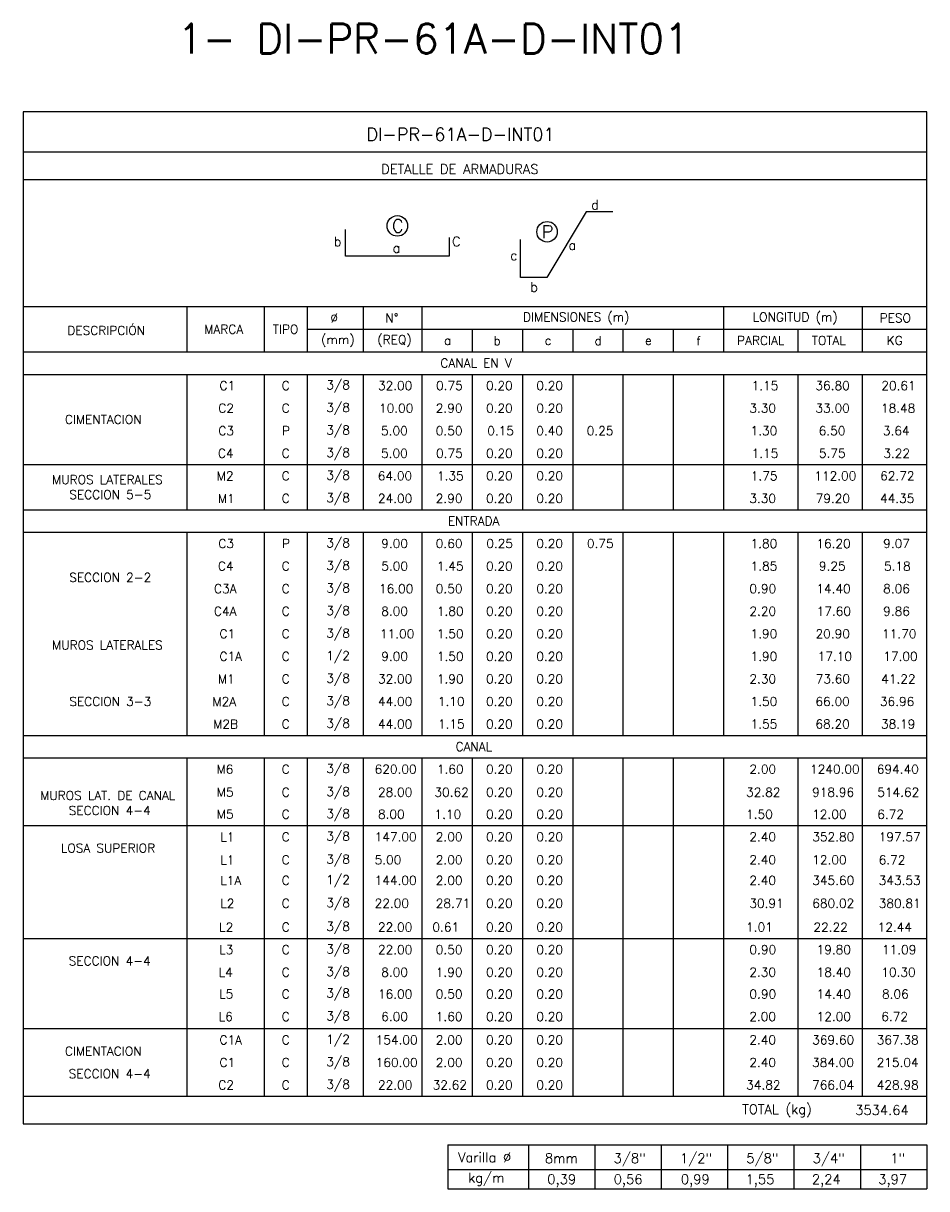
# Model space of a CAD drawing. Header units: metres. Extents: x -260 to 410, y 23 to 160.
# Tile 1 of 16: x -260 to -234, y 48 to 81. Entities that reach past the tile are written whole.
import ezdxf
from ezdxf.enums import TextEntityAlignment as Align

# ---------------------------------------------------------------- set-up
doc = ezdxf.new("R2010")
doc.units = ezdxf.units.M
for name, color, linetype in [('XREF-SE-CUADROS DE DESPIECE - HUAURA_PQT4$0$21', 3, 'Continuous'), ('XREF-SE-CUADROS DE DESPIECE - HUAURA_PQT4$0$21C', 3, 'Continuous'), ('XREF-SE-CUADROS DE DESPIECE - HUAURA_PQT4$0$23', 2, 'Continuous'), ('XREF-SE-CUADROS DE DESPIECE - HUAURA_PQT4$0$S-ANNO-TEXT', 7, 'Continuous'), ('XREF-SE-CUADROS DE DESPIECE - HUAURA_PQT4$0$S-LNWK-0006', 1, 'Continuous')]:
    doc.layers.add(name, color=color, linetype=linetype)
doc.styles.add('XREF-SE-CUADROS DE DESPIECE - HUAURA_PQT4$0$ROMANS-SP', font='romans.shx', dxfattribs={"width": 0.7})
doc.styles.add('XREF-SE-CUADROS DE DESPIECE - HUAURA_PQT4$0$TEGEPSA 100', font='romans.shx')

# ---------------------------------------------------------------- blocks, each defined once
blk = doc.blocks.new('XREF-SE-CUADROS DE DESPIECE - HUAURA_PQT4')
at = {"layer": 'XREF-SE-CUADROS DE DESPIECE - HUAURA_PQT4$0$21'}
for p, q in [((-255.157, 72.91), (-255.157, 71.643)), ((-252.99, 72.91), (-252.99, 71.643)), ((-251.778, 72.91), (-251.778, 71.643)), ((-250.208, 72.91), (-250.208, 71.643)), ((-248.558, 72.91), (-248.558, 71.643)), ((-240.091, 72.91), (-240.091, 71.643)), ((-236.196, 72.91), (-236.196, 71.643)), ((-251.778, 72.276), (-234.387, 72.276)), ((-247.147, 72.276), (-247.147, 71.643)), ((-245.736, 72.276), (-245.736, 71.643)), ((-244.325, 72.276), (-244.325, 71.643)), ((-242.914, 72.276), (-242.914, 71.643)), ((-241.502, 72.276), (-241.502, 71.643)), ((-238.005, 72.276), (-238.005, 71.643)), ((-259.747, 71.643), (-234.387, 71.643)), ((-259.747, 71.01), (-234.387, 71.01)), ((-255.157, 71.01), (-255.157, 67.21)), ((-252.99, 71.01), (-252.99, 67.21)), ((-251.778, 71.01), (-251.778, 67.21)), ((-250.208, 71.01), (-250.208, 67.21)), ((-248.558, 71.01), (-248.558, 67.21)), ((-247.147, 71.01), (-247.147, 67.21)), ((-245.736, 71.01), (-245.736, 67.21)), ((-244.325, 71.01), (-244.325, 67.21)), ((-242.914, 71.01), (-242.914, 67.21)), ((-241.502, 71.01), (-241.502, 67.21)), ((-240.091, 71.01), (-240.091, 67.21)), ((-238.005, 71.01), (-238.005, 67.21)), ((-236.196, 71.01), (-236.196, 67.21)), ((-259.747, 68.476), (-234.387, 68.476)), ((-259.747, 67.21), (-234.387, 67.21)), ((-259.747, 66.576), (-234.387, 66.576)), ((-255.157, 66.576), (-255.157, 60.876)), ((-252.99, 66.576), (-252.99, 60.876)), ((-251.778, 66.576), (-251.778, 60.876)), ((-250.208, 66.576), (-250.208, 60.876)), ((-248.558, 66.576), (-248.558, 60.876)), ((-247.147, 66.576), (-247.147, 60.876)), ((-245.736, 66.576), (-245.736, 60.876)), ((-244.325, 66.576), (-244.325, 60.876)), ((-242.914, 66.576), (-242.914, 60.876)), ((-241.502, 66.576), (-241.502, 60.876)), ((-240.091, 66.576), (-240.091, 60.876)), ((-238.005, 66.576), (-238.005, 60.876)), ((-236.196, 66.576), (-236.196, 60.876)), ((-259.747, 60.876), (-234.387, 60.876)), ((-259.747, 60.243), (-234.387, 60.243)), ((-255.157, 60.243), (-255.157, 50.743)), ((-252.99, 60.243), (-252.99, 50.743)), ((-251.778, 60.243), (-251.778, 50.743)), ((-250.208, 60.243), (-250.208, 50.743)), ((-248.558, 60.243), (-248.558, 50.743)), ((-247.147, 60.243), (-247.147, 50.743)), ((-245.736, 60.243), (-245.736, 50.743)), ((-244.325, 60.243), (-244.325, 50.743)), ((-242.914, 60.243), (-242.914, 50.743)), ((-241.502, 60.243), (-241.502, 50.743)), ((-240.091, 60.243), (-240.091, 50.743)), ((-238.005, 60.243), (-238.005, 50.743)), ((-236.196, 60.243), (-236.196, 50.743)), ((-259.747, 58.343), (-234.387, 58.343)), ((-259.747, 55.176), (-234.387, 55.176)), ((-259.747, 52.643), (-234.387, 52.643)), ((-259.747, 50.743), (-234.387, 50.743)), ((-245.563, 49.378), (-245.563, 48.15)), ((-243.701, 49.378), (-243.701, 48.15)), ((-241.838, 49.378), (-241.838, 48.15)), ((-239.975, 49.378), (-239.975, 48.15)), ((-238.113, 49.378), (-238.113, 48.15)), ((-236.25, 49.378), (-236.25, 48.15)), ((-247.829, 48.69), (-234.387, 48.69))]:
    blk.add_line(p, q, dxfattribs=at)
at = {"layer": 'XREF-SE-CUADROS DE DESPIECE - HUAURA_PQT4$0$21C'}
for centre in [(-249.247, 75.177), (-245.044, 75.012)]:
    blk.add_circle(centre, 0.288, dxfattribs=at)
at = {"layer": 'XREF-SE-CUADROS DE DESPIECE - HUAURA_PQT4$0$23'}
for p, q in [((-259.747, 72.91), (-234.387, 72.91)), ((-259.747, 49.969), (-234.387, 49.969)), ((-247.829, 49.378), (-247.829, 48.15)), ((-247.829, 49.378), (-234.387, 49.378)), ((-247.829, 49.378), (-247.829, 48.15)), ((-234.387, 49.378), (-234.387, 48.15)), ((-247.829, 48.15), (-234.387, 48.15))]:
    blk.add_line(p, q, dxfattribs=at)
for points in [[(-234.387, 49.969), (-234.387, 78.38), (-259.747, 78.38), (-259.747, 49.969)], [(-234.387, 77.244), (-259.747, 77.244)], [(-234.387, 76.474), (-259.747, 76.474)]]:
    blk.add_lwpolyline(points, dxfattribs=at)
at = {"layer": 'XREF-SE-CUADROS DE DESPIECE - HUAURA_PQT4$0$S-LNWK-0006', "flags": 128}
blk.add_lwpolyline([(-243.196, 75.568), (-243.949, 75.568), (-245.054, 73.731), (-245.791, 73.731), (-245.791, 74.798)], dxfattribs=at)
at = {"layer": 'XREF-SE-CUADROS DE DESPIECE - HUAURA_PQT4$0$S-LNWK-0006'}
blk.add_lwpolyline([(-247.789, 74.848), (-247.789, 74.338, -0.414214), (-247.803, 74.325), (-250.699, 74.325), (-250.699, 75.076)], format="xyb", dxfattribs=at)
at = {"style": 'XREF-SE-CUADROS DE DESPIECE - HUAURA_PQT4$0$TEGEPSA 100'}
for s, p in [('Ø', (-251.127, 72.468)), ('N°', (-249.582, 72.468)), ('DIMENSIONES (m)', (-245.72, 72.494)), ('LONGITUD (m)', (-239.274, 72.494)), ('PESO', (-235.709, 72.468)), ('DESCRIPCIÓN', (-258.512, 72.116)), ('MARCA', (-254.668, 72.151)), ('TIPO', (-252.745, 72.151)), ('(mm)', (-251.387, 71.863)), ('(REQ)', (-249.807, 71.861)), ('a', (-247.938, 71.837)), ('b', (-246.548, 71.83)), ('c', (-245.111, 71.837)), ('d', (-243.713, 71.83)), ('e', (-242.298, 71.837)), ('f', (-240.853, 71.826)), ('PARCIAL', (-239.711, 71.835)), ('TOTAL', (-237.611, 71.835)), ('KG', (-235.508, 71.835)), ('C1', (-254.24, 70.567)), ('C', (-252.493, 70.568)), ('3/8', (-251.243, 70.587)), ('32.00', (-249.792, 70.568)), ('0.75', (-248.16, 70.568)), ('0.20', (-246.757, 70.568)), ('0.20', (-245.346, 70.568)), ('1.15', (-239.301, 70.567)), ('36.80', (-237.51, 70.568)), ('20.61', (-235.661, 70.567)), ('C2', (-254.273, 69.935)), ('C', (-252.493, 69.935)), ('3/8', (-251.243, 69.953)), ('10.00', (-249.761, 69.934)), ('2.90', (-248.168, 69.935)), ('0.20', (-246.757, 69.935)), ('0.20', (-245.346, 69.935)), ('3.30', (-239.365, 69.935)), ('33.00', (-237.51, 69.935)), ('18.48', (-235.672, 69.934)), ('CIMENTACION', (-258.579, 69.618)), ('C3', (-254.271, 69.301)), ('P', (-252.486, 69.301)), ('3/8', (-251.243, 69.32)), ('5.00', (-249.704, 69.301)), ('0.50', (-248.168, 69.301)), ('0.15', (-246.724, 69.301)), ('0.40', (-245.349, 69.301)), ('0.25', (-243.93, 69.301)), ('1.30', (-239.334, 69.301)), ('6.50', (-237.418, 69.301)), ('3.64', (-235.617, 69.301)), ('C4', (-254.285, 68.668)), ('C', (-252.493, 68.668)), ('3/8', (-251.243, 68.687)), ('5.00', (-249.704, 68.668)), ('0.75', (-248.16, 68.668)), ('0.20', (-246.757, 68.668)), ('0.20', (-245.346, 68.668)), ('1.15', (-239.301, 68.667)), ('5.75', (-237.414, 68.67)), ('3.22', (-235.604, 68.668)), ('MUROS LATERALES', (-258.94, 67.929)), ('M2', (-254.317, 68.033)), ('C', (-252.493, 68.035)), ('3/8', (-251.243, 68.053)), ('64.00', (-249.796, 68.035)), ('1.35', (-248.134, 68.034)), ('0.20', (-246.757, 68.035)), ('0.20', (-245.346, 68.035)), ('1.75', (-239.326, 68.034)), ('112.00', (-237.542, 68.034)), ('62.72', (-235.694, 68.035)), ('SECCION 5-5', (-258.457, 67.508)), ('M1', (-254.284, 67.399)), ('C', (-252.493, 67.401)), ('3/8', (-251.243, 67.42)), ('24.00', (-249.793, 67.401)), ('2.90', (-248.168, 67.401)), ('0.20', (-246.757, 67.401)), ('0.20', (-245.346, 67.401)), ('3.30', (-239.365, 67.401)), ('79.20', (-237.503, 67.401)), ('44.35', (-235.696, 67.401)), ('3/8', (-251.243, 66.153)), ('C3', (-254.271, 66.135)), ('P', (-252.486, 66.135)), ('9.00', (-249.7, 66.135)), ('0.60', (-248.168, 66.135)), ('0.25', (-246.752, 66.135)), ('0.20', (-245.346, 66.135)), ('0.75', (-243.927, 66.135)), ('1.80', (-239.334, 66.134)), ('16.20', (-237.484, 66.134)), ('9.07', (-235.609, 66.135)), ('C4', (-254.285, 65.501)), ('C', (-252.493, 65.501)), ('3/8', (-251.243, 65.52)), ('5.00', (-249.697, 65.501)), ('0.20', (-246.757, 65.501)), ('0.20', (-245.346, 65.501)), ('9.25', (-237.414, 65.501)), ('SECCION 2-2', (-258.458, 65.185)), ('1.45', (-248.137, 65.501)), ('1.85', (-239.329, 65.501)), ('5.18', (-235.586, 65.5)), ('C3A', (-254.393, 64.868)), ('C', (-252.493, 64.868)), ('3/8', (-251.243, 64.887)), ('16.00', (-249.761, 64.867)), ('0.50', (-248.168, 64.868)), ('0.20', (-246.757, 64.868)), ('0.20', (-245.346, 64.868)), ('0.90', (-239.363, 64.868)), ('14.40', (-237.484, 64.867)), ('8.06', (-235.609, 64.868)), ('C4A', (-254.396, 64.235)), ('C', (-252.493, 64.235)), ('3/8', (-251.243, 64.253)), ('8.00', (-249.7, 64.235)), ('1.80', (-248.139, 64.234)), ('0.20', (-246.757, 64.235)), ('0.20', (-245.346, 64.235)), ('2.20', (-239.364, 64.235)), ('17.60', (-237.476, 64.234)), ('9.86', (-235.609, 64.235)), ('C1', (-254.24, 63.601)), ('C', (-252.493, 63.601)), ('3/8', (-251.243, 63.62)), ('11.00', (-249.733, 63.601)), ('1.50', (-248.139, 63.601)), ('0.20', (-246.757, 63.601)), ('0.20', (-245.346, 63.601)), ('1.90', (-239.334, 63.601)), ('20.90', (-237.508, 63.601)), ('11.70', (-235.639, 63.601)), ('MUROS LATERALES', (-258.94, 63.285)), ('C1A', (-254.24, 62.967)), ('C', (-252.493, 62.968)), ('1/2', (-251.243, 62.987)), ('9.00', (-249.699, 62.968)), ('1.50', (-248.139, 62.967)), ('0.20', (-246.757, 62.968)), ('0.20', (-245.346, 62.968)), ('1.90', (-239.334, 62.967)), ('17.10', (-237.447, 62.967)), ('17.00', (-235.607, 62.968)), ('M1', (-254.284, 62.332)), ('C', (-252.493, 62.335)), ('3/8', (-251.243, 62.353)), ('32.00', (-249.792, 62.335)), ('1.90', (-248.139, 62.334)), ('0.20', (-246.757, 62.335)), ('0.20', (-245.346, 62.335)), ('2.30', (-239.364, 62.335)), ('73.60', (-237.503, 62.335)), ('41.22', (-235.665, 62.333)), ('SECCION 3-3', (-258.456, 61.701)), ('M2A', (-254.437, 61.699)), ('C', (-252.493, 61.701)), ('3/8', (-251.243, 61.72)), ('44.00', (-249.792, 61.701)), ('1.10', (-248.111, 61.701)), ('0.20', (-246.757, 61.701)), ('0.20', (-245.346, 61.701)), ('1.50', (-239.334, 61.701)), ('66.00', (-237.51, 61.701)), ('36.96', (-235.702, 61.701)), ('M2B', (-254.417, 61.066)), ('C', (-252.493, 61.068)), ('3/8', (-251.243, 61.087)), ('44.00', (-249.792, 61.068)), ('1.15', (-248.106, 61.067)), ('0.20', (-246.757, 61.068)), ('0.20', (-245.346, 61.068)), ('1.55', (-239.329, 61.067)), ('68.20', (-237.51, 61.068)), ('38.19', (-235.672, 61.067)), ('M6', (-254.323, 59.801)), ('C', (-252.493, 59.801)), ('3/8', (-251.243, 59.82)), ('620.00', (-249.885, 59.801)), ('1.60', (-248.139, 59.801)), ('0.20', (-246.757, 59.801)), ('0.20', (-245.346, 59.801)), ('2.00', (-239.364, 59.801)), ('1240.00', (-237.662, 59.801)), ('694.40', (-235.787, 59.801)), ('MUROS LAT. DE CANAL', (-259.274, 59.062)), ('M5', (-254.317, 59.156)), ('C', (-252.493, 59.154)), ('3/8', (-251.243, 59.172)), ('28.00', (-249.791, 59.154)), ('30.62', (-248.205, 59.153)), ('0.20', (-246.757, 59.154)), ('0.20', (-245.346, 59.154)), ('32.82', (-239.457, 59.154)), ('918.96', (-237.603, 59.154)), ('514.62', (-235.776, 59.153)), ('SECCION 4-4', (-258.473, 58.641)), ('M5', (-254.317, 58.537)), ('C', (-252.493, 58.535)), ('3/8', (-251.243, 58.553)), ('8.00', (-249.791, 58.535)), ('1.10', (-248.205, 58.534)), ('0.20', (-246.757, 58.535)), ('0.20', (-245.346, 58.535)), ('1.50', (-239.457, 58.535)), ('12.00', (-237.603, 58.535)), ('6.72', (-235.776, 58.534)), ('L1', (-254.217, 57.899)), ('C', (-252.493, 57.901)), ('3/8', (-251.243, 57.92)), ('147.00', (-249.884, 57.901)), ('2.00', (-248.168, 57.901)), ('0.20', (-246.757, 57.901)), ('0.20', (-245.346, 57.901)), ('2.40', (-239.366, 57.901)), ('352.80', (-237.6, 57.901)), ('197.57', (-235.734, 57.901)), ('LOSA SUPERIOR', (-258.692, 57.585)), ('L1', (-254.217, 57.253)), ('C', (-252.493, 57.256)), ('3/8', (-251.243, 57.275)), ('5.00', (-249.884, 57.256)), ('2.00', (-248.168, 57.256)), ('0.20', (-246.757, 57.256)), ('0.20', (-245.346, 57.256)), ('2.40', (-239.366, 57.256)), ('12.00', (-237.6, 57.256)), ('6.72', (-235.734, 57.255)), ('L1A', (-254.217, 56.676)), ('C', (-252.493, 56.679)), ('1/2', (-251.243, 56.697)), ('144.00', (-249.884, 56.679)), ('2.00', (-248.168, 56.679)), ('0.20', (-246.757, 56.679)), ('0.20', (-245.346, 56.679)), ('2.40', (-239.366, 56.679)), ('345.60', (-237.6, 56.679)), ('343.53', (-235.734, 56.678)), ('L2', (-254.217, 56.032)), ('C', (-252.493, 56.035)), ('3/8', (-251.243, 56.053)), ('22.00', (-249.884, 56.035)), ('28.71', (-248.168, 56.035)), ('0.20', (-246.757, 56.035)), ('0.20', (-245.346, 56.035)), ('30.91', (-239.366, 56.035)), ('680.02', (-237.6, 56.035)), ('380.81', (-235.734, 56.034)), ('L2', (-254.25, 55.366)), ('C', (-252.493, 55.368)), ('3/8', (-251.243, 55.387)), ('22.00', (-249.791, 55.368)), ('0.61', (-248.262, 55.368)), ('0.20', (-246.757, 55.368)), ('0.20', (-245.346, 55.368)), ('1.01', (-239.457, 55.368)), ('22.22', (-237.566, 55.367)), ('12.44', (-235.765, 55.367)), ('L3', (-254.249, 54.735)), ('C', (-252.493, 54.735)), ('3/8', (-251.243, 54.753)), ('22.00', (-249.791, 54.735)), ('0.50', (-248.168, 54.735)), ('0.20', (-246.757, 54.735)), ('0.20', (-245.346, 54.735)), ('0.90', (-239.363, 54.735)), ('19.80', (-237.478, 54.734)), ('11.09', (-235.641, 54.734)), ('SECCION 4-4', (-258.473, 54.418)), ('L4', (-254.263, 54.101)), ('C', (-252.493, 54.101)), ('3/8', (-251.243, 54.12)), ('8.00', (-249.7, 54.101)), ('1.90', (-248.168, 54.101)), ('0.20', (-246.757, 54.101)), ('0.20', (-245.346, 54.101)), ('2.30', (-239.366, 54.101)), ('18.40', (-237.478, 54.101)), ('10.30', (-235.662, 54.101)), ('L5', (-254.249, 53.489)), ('C', (-252.493, 53.489)), ('3/8', (-251.243, 53.516)), ('16.00', (-249.791, 53.489)), ('0.50', (-248.168, 53.489)), ('0.20', (-246.757, 53.489)), ('0.20', (-245.346, 53.489)), ('0.90', (-239.363, 53.489)), ('14.40', (-237.478, 53.489)), ('8.06', (-235.641, 53.489)), ('L6', (-254.263, 52.856)), ('C', (-252.493, 52.856)), ('3/8', (-251.243, 52.875)), ('6.00', (-249.7, 52.856)), ('1.60', (-248.168, 52.856)), ('0.20', (-246.757, 52.856)), ('0.20', (-245.346, 52.856)), ('2.00', (-239.366, 52.856)), ('12.00', (-237.478, 52.855)), ('6.72', (-235.662, 52.855)), ('C1A', (-254.24, 52.201)), ('C', (-252.493, 52.201)), ('1/2', (-251.243, 52.22)), ('154.00', (-249.856, 52.201)), ('2.00', (-248.168, 52.201)), ('0.20', (-246.757, 52.201)), ('0.20', (-245.346, 52.201)), ('2.40', (-239.366, 52.201)), ('369.60', (-237.602, 52.201)), ('367.38', (-235.79, 52.201)), ('CIMENTACION', (-258.579, 51.885)), ('C1', (-254.24, 51.567)), ('C', (-252.493, 51.568)), ('3/8', (-251.243, 51.587)), ('160.00', (-249.853, 51.567)), ('2.00', (-248.168, 51.568)), ('0.20', (-246.757, 51.568)), ('0.20', (-245.346, 51.568)), ('2.40', (-239.366, 51.568)), ('384.00', (-237.604, 51.568)), ('215.04', (-235.793, 51.568)), ('SECCION 4-4', (-258.473, 51.251)), ('C2', (-254.273, 50.935)), ('C', (-252.493, 50.935)), ('3/8', (-251.243, 50.953)), ('22.00', (-249.791, 50.935)), ('32.62', (-248.257, 50.935)), ('0.20', (-246.757, 50.935)), ('0.20', (-245.346, 50.935)), ('34.82', (-239.455, 50.935)), ('766.04', (-237.603, 50.935)), ('428.98', (-235.789, 50.935))]:
    blk.add_text(s, height=0.25, dxfattribs=at).set_placement(p)
at = {"layer": 'Defpoints', "style": 'XREF-SE-CUADROS DE DESPIECE - HUAURA_PQT4$0$ROMANS-SP'}
blk.add_text('1- DI-PR-61A-D-INT01', height=0.83433, dxfattribs=at).set_placement((-255.421, 80.015))
at = {"layer": 'XREF-SE-CUADROS DE DESPIECE - HUAURA_PQT4$0$23', "style": 'XREF-SE-CUADROS DE DESPIECE - HUAURA_PQT4$0$TEGEPSA 100'}
for s, height, p in [('CANAL EN V', 0.25, (-248.038, 71.201)), ('ENTRADA', 0.25, (-247.829, 66.768)), ('CANAL', 0.25, (-247.613, 60.435)), ('TOTAL (kg)', 0.27, (-239.566, 50.246)), ('3534.64 ', 0.27, (-236.395, 50.222))]:
    blk.add_text(s, height=height, dxfattribs=at).set_placement(p)
at = {"layer": 'XREF-SE-CUADROS DE DESPIECE - HUAURA_PQT4$0$S-ANNO-TEXT', "color": 4, "style": 'XREF-SE-CUADROS DE DESPIECE - HUAURA_PQT4$0$TEGEPSA 100'}
blk.add_text('DI-PR-61A-D-INT01', height=0.36233, dxfattribs=at).set_placement((-250.116, 77.564))
at = {"layer": 'XREF-SE-CUADROS DE DESPIECE - HUAURA_PQT4$0$S-ANNO-TEXT', "style": 'XREF-SE-CUADROS DE DESPIECE - HUAURA_PQT4$0$TEGEPSA 100'}
for s, height, p in [('DETALLE DE ARMADURAS', 0.27006, (-249.705, 76.635)), ('Varilla %%C', 0.27, (-247.544, 48.895)), ('8mm', 0.27, (-245.104, 48.869)), ('3/8"', 0.27, (-243.176, 48.869)), ('1/2"', 0.27, (-241.313, 48.869)), ('5/8"', 0.27, (-239.45, 48.869)), ('3/4"', 0.27, (-237.588, 48.869)), ('1"', 0.27, (-235.409, 48.869)), ('kg/m', 0.27, (-247.257, 48.324)), ('0,39', 0.27, (-245.037, 48.279)), ('0,56', 0.27, (-243.174, 48.279)), ('0,99', 0.27, (-241.289, 48.279)), ('1,55', 0.27, (-239.472, 48.279)), ('2,24', 0.27, (-237.609, 48.279)), ('3,97', 0.27, (-235.746, 48.279))]:
    blk.add_text(s, height=height, dxfattribs=at).set_placement(p)
for s, p in [('d', (-243.588, 75.636)), ('b', (-250.814, 74.604)), ('C', (-247.468, 74.604)), ('c', (-245.873, 74.214)), ('b', (-245.298, 73.329))]:
    blk.add_text(s, height=0.27, dxfattribs=at).set_placement(p, align=Align.RIGHT)
for s, height, p in [('C', 0.362, (-249.234, 74.995)), ('P', 0.362, (-245.031, 74.83)), ('a', 0.27, (-249.27, 74.424)), ('a', 0.27, (-244.334, 74.501))]:
    blk.add_text(s, height=height, dxfattribs=at).set_placement(p, align=Align.CENTER)

msp = doc.modelspace()

# ---------------------------------------------------------------- block references
msp.add_blockref('XREF-SE-CUADROS DE DESPIECE - HUAURA_PQT4', (0, 0))

doc.saveas('drawing.dxf')
